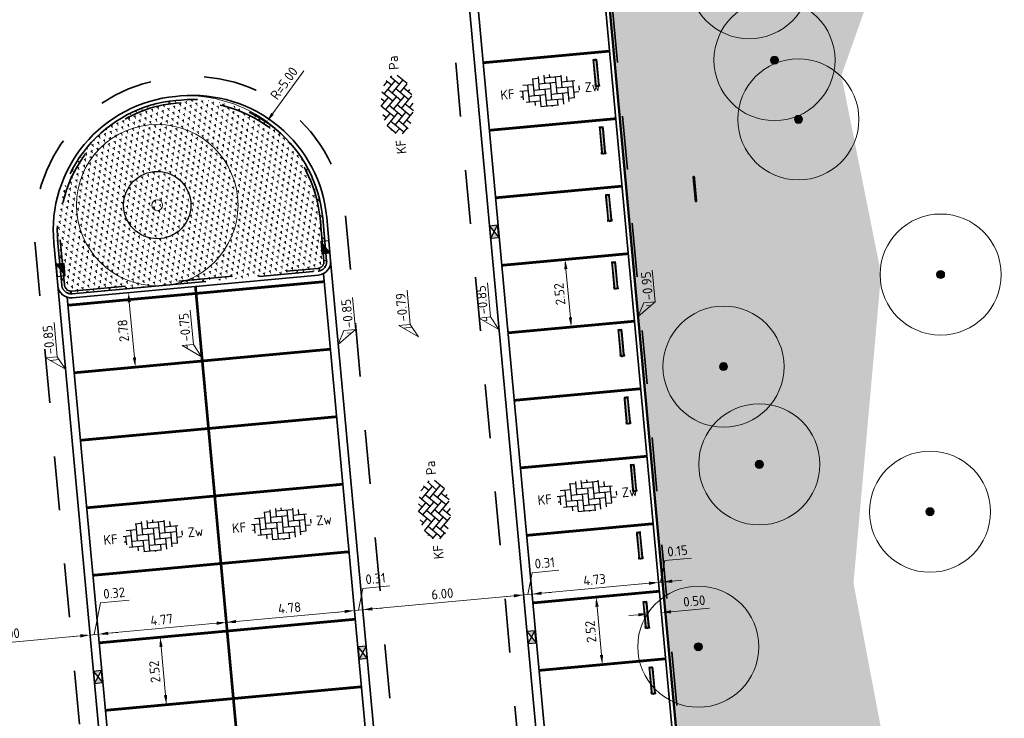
# Model space of a CAD drawing. Header units: metres. Extents: x 126075 to 126745, y 502461 to 502767.
# Tile 84 of 94: x 126671 to 126707, y 502651 to 502677. Entities that reach past the tile are written whole.
import ezdxf
from ezdxf.enums import TextEntityAlignment as Align

# ---------------------------------------------------------------- set-up
doc = ezdxf.new("R2010")
doc.units = ezdxf.units.M
doc.header["$PDSIZE"] = 1
for name, pattern in [('VH-TROTTOIRBAND-SO', [15, 5, -2, 2, -2, 2, -2]), ('VW-21-21_STREEP', [0.42, 0.21, -0.21]), ('ZZ-HIDDEN-SO', [4, 2, -2])]:
    doc.linetypes.add(name, pattern=pattern)
doc.layers.get('0').update_dxf_attribs({"linetype": 'CONTINUOUS'})
doc.layers.get('DEFPOINTS').update_dxf_attribs({"linetype": 'CONTINUOUS'})
for name, color, linetype, lineweight in [('B-WE-GR-BOOM-S', 90, 'CONTINUOUS', 18), ('B-XX-GR-BOOM-T25', 7, 'CONTINUOUS', 25), ('N-WE-GR-BEPLANTING-A-200', 92, 'CONTINUOUS', 18), ('N-WE-GR-GRAS-A-200', 62, 'CONTINUOUS', 18), ('N-WE-RI-HWA_KOLK-S-200', 154, 'CONTINUOUS', 25), ('N-WE-VH-GOOT_BSS_ACHTERKANT-G', 170, 'CONTINUOUS', 35), ('N-WE-VH-GOOT_BSS_VOORKANT-G', 170, 'CONTINUOUS', 35), ('N-WE-VH-KANTOPSLUITING_BETONRUG-G', 7, 'ZZ-HIDDEN-SO', 35), ('N-WE-VH-KANTOPSLUITING_OPSLUITBAND_150X250-GD', 150, 'CONTINUOUS', 50), ('N-WE-VH-KANTOPSLUITING_TROTTOIRBAND_130X150_250-G', 210, 'VH-TROTTOIRBAND-SO', 35), ('N-WE-VH-KANTOPSLUITING_VOORKANTBAND-G', 50, 'CONTINUOUS', 35), ('N-WE-VH-MATERIAALGRENS-G', 7, 'ZZ-HIDDEN-SO', 35), ('N-WE-VH-OPENVERHARDING_BETONSTRAATSTEEN_KEIFORMAAT_ELLEBOOGVERBAND-S-200', 252, 'CONTINUOUS', 25), ('N-WE-VH-OPENVERHARDING_BETONSTRAATSTEEN_KEIFORMAAT_KEPERVERBAND-S-200', 252, 'CONTINUOUS', 25), ('N-WE-VH-STOOTBAND-S', 7, 'CONTINUOUS', 25), ('N-WE-VW-MARKERING_PARKEERVAK-G', 7, 'VW-21-21_STREEP', 35), ('X-XX-AL-HOOGTELABEL-S-200', 7, 'CONTINUOUS', 18), ('X-XX-AL-M', 7, 'CONTINUOUS', 18), ('X-XX-AL-VERWIJZING-S-200', 7, 'CONTINUOUS', 18)]:
    doc.layers.add(name, color=color, linetype=linetype, lineweight=lineweight)
doc.layers.add('vrije wortelruimte', color=4, linetype='CONTINUOUS', plot=False)
doc.styles.add('NLCS-ISO', font='NLCS-ISO.ttf')
doc.styles.add('NLCS-ISO-M200-T18', font='NLCS-ISO.ttf', dxfattribs={"height": 0.36})
doc.styles.add('NLCS-ISO-M200-T25', font='NLCS-ISO.ttf', dxfattribs={"height": 0.5})
doc.dimstyles.new('NLCS-M200-T18-PIJL_L2_H1', dxfattribs={"dimscale": 0.2, "dimtxt": 2.5, "dimasz": 1.8, "dimexe": 2, "dimexo": 2, "dimgap": 0.7, "dimtad": 1, "dimzin": 0, "dimdsep": 46, "dimtxsty": 'NLCS-ISO-M200-T18', "dimcen": 0, "dimdle": 2, "dimclrd": 256, "dimclre": 256, "dimclrt": 10, "dimadec": 1, "dimazin": 0, "dimtfac": 1, "dimtdec": 3, "dimtofl": 0, "dimtmove": 0, "dimatfit": 3, "dimfxl": 2, "dimfxlon": 1, "dimtfillclr": 256, "dimtolj": 1, "dimtzin": 0, "dimlwd": -1, "dimlwe": -1, "dimarcsym": 0})
pattern_1 = [(0, (0, 0), (0, 6.985), [5.08, -1.905]), (90, (0, 0), (-6.985, 4e-16), [5.08, -1.905])]

# ---------------------------------------------------------------- blocks, each defined once
blk = doc.blocks.new('B-SGR-BOOM_3E')
blk.add_circle((0, 0), 3)
at = {"linetype": 'Continuous'}
blk.add_circle((0, 0), 0.2, dxfattribs=at)
at = {"layer": 'vrije wortelruimte'}
blk.add_circle((0, 0), 1.25, dxfattribs=at)
at = {"layer": 'B-XX-GR-BOOM-T25', "style": 'NLCS-ISO-M200-T25'}
blk.add_attdef('SOORT', text='', height=0.5, dxfattribs=at).set_placement((0, -1.338), align=Align.MIDDLE_CENTER)
blk = doc.blocks.new('SVH-BSS_KEIFORMAAT_ELLEBOOG-SO')
for p, q in [((-3.04, 2.49), (-1.87, 2.49)), ((-2.92, 2.49), (-2.92, -0.66)), ((-1.87, 2.81), (-1.87, 0.39)), ((-0.82, 2.94), (-0.82, 1.44)), ((-0.82, 2.49), (2.33, 2.49)), ((0.23, 2.97), (0.23, 2.49)), ((1.28, 2.49), (1.28, -0.66)), ((2.33, 2.7), (2.33, 0.39)), ((3.38, 2.35), (3.38, 1.44)), ((-5.48, 0.39), (-3.97, 0.39)), ((-5.02, 0.39), (-5.02, -1.24)), ((-4.84, 1.44), (-2.92, 1.44)), ((-3.97, 1.44), (-3.97, -1.71)), ((-2.92, 0.39), (0.23, 0.39)), ((-1.87, 1.44), (1.28, 1.44)), ((-0.82, 0.39), (-0.82, -2.76)), ((0.23, 1.44), (0.23, -1.71)), ((1.28, 0.39), (4.43, 0.39)), ((2.33, 1.44), (4.84, 1.44)), ((3.38, 0.39), (3.38, -2.35)), ((4.43, 1.44), (4.43, -1.71)), ((5.48, 0.39), (5.48, -0.39)), ((-5.39, -0.66), (-5.02, -0.66)), ((-4.52, -1.71), (-1.87, -1.71)), ((-3.97, -0.66), (-0.82, -0.66)), ((-2.92, -1.71), (-2.92, -2.53)), ((-1.87, -0.66), (-1.87, -2.8)), ((-0.82, -1.71), (2.33, -1.71)), ((0.23, -0.66), (3.38, -0.66)), ((1.28, -1.71), (1.28, -2.9)), ((2.33, -0.66), (2.33, -2.71)), ((3.38, -1.71), (4.52, -1.71)), ((4.43, -0.66), (5.39, -0.66)), ((-1.87, -2.76), (1.28, -2.76)), ((0.23, -2.76), (0.23, -2.97))]:
    blk.add_line(p, q)
at = {"style": 'NLCS-ISO'}
blk.add_attdef('FORMAAT', text='', height=1.8, dxfattribs=at).set_placement((-6.53, 0), align=Align.MIDDLE_RIGHT)
blk.add_attdef('KLEUR', text='', height=1.8, dxfattribs=at).set_placement((6.53, 0), align=Align.MIDDLE_LEFT)
at = {"style": 'NLCS-ISO', "flags": 1}
blk.add_attdef('FUNCTIE', text='', height=1.8, dxfattribs=at).set_placement((0, -3.98), align=Align.TOP_CENTER)
blk = doc.blocks.new('SVH-BSS_KEIFORMAAT_KEPER-SO')
for p, q in [((-5.2, 0.74), (-3.76, 2.18)), ((-3.7, 2.21), (-1.48, 0)), ((-2.62, 2.62), (-1.48, 1.48)), ((-2.23, 0.74), (0.01, 2.97)), ((-2.23, 2.23), (-1.61, 2.85)), ((-0.74, 2.23), (1.48, 0)), ((-0.01, 2.97), (1.48, 1.48)), ((0.74, 2.23), (1.39, 2.88)), ((0.74, 0.74), (2.62, 2.62)), ((2.23, 2.23), (4.45, 0)), ((3.76, 2.18), (4.45, 1.48)), ((3.76, 2.18), (4.45, 1.48)), ((-5.3, 0.84), (-4.45, 0)), ((-5.2, -0.74), (-2.97, 1.48)), ((-4.61, 1.64), (-4.45, 1.48)), ((-4.61, -1.64), (-2.97, 0)), ((-3.71, 0.74), (-1.48, -1.48)), ((-2.23, -0.74), (0, 1.48)), ((-2.23, -2.23), (0, 0)), ((-0.74, 0.74), (1.48, -1.48)), ((0.74, -0.74), (2.97, 1.48)), ((0.74, -2.23), (2.97, 0)), ((2.23, 0.74), (4.45, -1.48)), ((3.71, 0.74), (4.61, 1.64)), ((3.71, -0.74), (5.3, 0.84)), ((5.2, 0.74), (5.45, 0.49)), ((-5.45, -0.49), (-4.45, -1.48)), ((-3.71, -0.74), (-1.61, -2.85)), ((-3.7, -2.21), (-2.97, -1.48)), ((-1.39, -2.88), (0, -1.48)), ((-0.74, -0.74), (1.39, -2.88)), ((1.61, -2.85), (2.97, -1.48)), ((2.23, -0.74), (3.7, -2.21)), ((3.76, -2.18), (5.45, -0.49)), ((5.2, -0.74), (5.3, -0.84)), ((-0.74, -2.23), (0.01, -2.97)), ((-0.01, -2.97), (0, -2.97)), ((2.23, -2.23), (2.62, -2.62))]:
    blk.add_line(p, q)
at = {"style": 'NLCS-ISO'}
blk.add_attdef('FORMAAT', text='', height=1.8, dxfattribs=at).set_placement((-6.53, 0), align=Align.MIDDLE_RIGHT)
blk.add_attdef('KLEUR', text='', height=1.8, dxfattribs=at).set_placement((6.53, 0), align=Align.MIDDLE_LEFT)
at = {"style": 'NLCS-ISO', "flags": 1}
blk.add_attdef('FUNCTIE', text='', height=1.8, dxfattribs=at).set_placement((0, -3.98), align=Align.TOP_CENTER)
blk = doc.blocks.new('B-SGR-BOOM_2E GROOTTE')
h = blk.add_hatch(color=256)
edge = h.paths.add_edge_path()
edge.add_arc((-0.002, 0.003), 0.15, 0, 360)
for radius in [2.25, 0.15]:
    blk.add_circle((-0.002, 0.003), radius)
blk = doc.blocks.new('*D236')
at = {"layer": 'DEFPOINTS', "color": 0, "transparency": 16777216}
for p in [(126677.202, 502667.466), (126674.712, 502667.237), (126677.457, 502664.695)]:
    blk.add_point(p, dxfattribs=at)
at = {"layer": 'X-XX-AL-M', "transparency": 16777216}
for p, q in [((126675.111, 502667.273), (126674.314, 502667.2)), ((126674.935, 502664.824), (126674.745, 502666.878)), ((126675.366, 502664.503), (126674.569, 502664.429))]:
    blk.add_line(p, q, dxfattribs=at)
for points in [[(126674.686, 502666.873), (126674.805, 502666.884), (126674.712, 502667.237)], [(126674.875, 502664.819), (126674.994, 502664.83), (126674.968, 502664.466)]]:
    blk.add_solid(points, dxfattribs=at)
at = {"layer": 'X-XX-AL-M', "color": 10, "transparency": 16777216, "insert": (126674.521, 502665.822), "char_height": 0.36, "attachment_point": 5, "rotation": 95.2618, "style": 'NLCS-ISO-M200-T18'}
blk.add_mtext('\\A1;2.78', dxfattribs=at)
blk = doc.blocks.new('*D237')
at = {"layer": 'DEFPOINTS', "color": 0, "transparency": 16777216}
for p in [(126675.892, 502654.428), (126675.892, 502654.428), (126676.123, 502651.919)]:
    blk.add_point(p, dxfattribs=at)
at = {"layer": 'X-XX-AL-M', "transparency": 16777216}
for p, q in [((126675.892, 502654.428), (126675.493, 502654.392)), ((126676.09, 502652.277), (126675.925, 502654.07)), ((126676.123, 502651.919), (126675.724, 502651.882))]:
    blk.add_line(p, q, dxfattribs=at)
for points in [[(126675.865, 502654.064), (126675.985, 502654.075), (126675.892, 502654.428)], [(126676.03, 502652.272), (126676.15, 502652.283), (126676.123, 502651.919)]]:
    blk.add_solid(points, dxfattribs=at)
at = {"layer": 'X-XX-AL-M', "color": 10, "transparency": 16777216, "insert": (126675.689, 502653.144), "char_height": 0.36, "attachment_point": 5, "rotation": 95.2603, "style": 'NLCS-ISO-M200-T18'}
blk.add_mtext('\\A1;2.52', dxfattribs=at)
blk = doc.blocks.new('*D240')
at = {"layer": 'DEFPOINTS', "color": 0, "transparency": 16777216}
for p in [(126690.938, 502668.467), (126690.938, 502668.467), (126691.169, 502665.958)]:
    blk.add_point(p, dxfattribs=at)
at = {"layer": 'X-XX-AL-M', "transparency": 16777216}
for p, q in [((126690.938, 502668.467), (126690.54, 502668.43)), ((126691.136, 502666.316), (126690.971, 502668.108)), ((126691.169, 502665.958), (126690.771, 502665.921))]:
    blk.add_line(p, q, dxfattribs=at)
for points in [[(126690.911, 502668.103), (126691.031, 502668.114), (126690.938, 502668.467)], [(126691.076, 502666.311), (126691.196, 502666.322), (126691.169, 502665.958)]]:
    blk.add_solid(points, dxfattribs=at)
at = {"layer": 'X-XX-AL-M', "color": 10, "transparency": 16777216, "insert": (126690.735, 502667.183), "char_height": 0.36, "attachment_point": 5, "rotation": 95.2603, "style": 'NLCS-ISO-M200-T18'}
blk.add_mtext('\\A1;2.52', dxfattribs=at)
blk = doc.blocks.new('*D241')
at = {"layer": 'DEFPOINTS', "color": 0, "transparency": 16777216}
for p in [(126692.093, 502655.92), (126692.093, 502655.92), (126692.324, 502653.411)]:
    blk.add_point(p, dxfattribs=at)
at = {"layer": 'X-XX-AL-M', "transparency": 16777216}
for p, q in [((126692.093, 502655.92), (126691.695, 502655.883)), ((126692.291, 502653.769), (126692.126, 502655.562)), ((126692.324, 502653.411), (126691.926, 502653.374))]:
    blk.add_line(p, q, dxfattribs=at)
for points in [[(126692.066, 502655.556), (126692.186, 502655.567), (126692.093, 502655.92)], [(126692.232, 502653.764), (126692.351, 502653.775), (126692.324, 502653.411)]]:
    blk.add_solid(points, dxfattribs=at)
at = {"layer": 'X-XX-AL-M', "color": 10, "transparency": 16777216, "insert": (126691.89, 502654.636), "char_height": 0.36, "attachment_point": 5, "rotation": 95.2603, "style": 'NLCS-ISO-M200-T18'}
blk.add_mtext('\\A1;2.52', dxfattribs=at)
blk = doc.blocks.new('*D279')
at = {"layer": 'DEFPOINTS', "color": 0, "transparency": 16777216}
for p in [(126672.995, 502657.602), (126667.02, 502657.049), (126673.281, 502654.51)]:
    blk.add_point(p, dxfattribs=at)
at = {"layer": 'X-XX-AL-M', "transparency": 16777216}
for p, q in [((126673.244, 502654.908), (126673.318, 502654.112)), ((126667.269, 502654.356), (126667.342, 502653.559)), ((126667.664, 502653.991), (126672.923, 502654.477))]:
    blk.add_line(p, q, dxfattribs=at)
for points in [[(126672.917, 502654.537), (126672.928, 502654.417), (126673.281, 502654.51)], [(126667.658, 502654.05), (126667.67, 502653.931), (126667.306, 502653.957)]]:
    blk.add_solid(points, dxfattribs=at)
at = {"layer": 'X-XX-AL-M', "color": 10, "transparency": 16777216, "insert": (126670.264, 502654.552), "char_height": 0.36, "attachment_point": 5, "rotation": 5.2842, "style": 'NLCS-ISO-M200-T18'}
blk.add_mtext('\\A1;6.00', dxfattribs=at)
blk = doc.blocks.new('*D281')
at = {"layer": 'DEFPOINTS', "color": 0, "transparency": 16777216}
for p in [(126672.995, 502657.602), (126673.6, 502654.54), (126673.619, 502654.327)]:
    blk.add_point(p, dxfattribs=at)
at = {"layer": 'X-XX-AL-M', "transparency": 16777216}
for p, q in [((126673.44, 502654.525), (126673.678, 502655.702)), ((126673.678, 502655.702), (126674.745, 502655.8)), ((126673.244, 502654.908), (126673.318, 502654.112)), ((126673.6, 502654.54), (126673.563, 502654.938)), ((126673.958, 502654.573), (126674.317, 502654.606)), ((126672.923, 502654.477), (126672.564, 502654.444)), ((126673.281, 502654.51), (126673.6, 502654.54))]:
    blk.add_line(p, q, dxfattribs=at)
for points in [[(126673.953, 502654.633), (126673.964, 502654.513), (126673.6, 502654.54)], [(126672.917, 502654.537), (126672.928, 502654.417), (126673.281, 502654.51)]]:
    blk.add_solid(points, dxfattribs=at)
at = {"layer": 'X-XX-AL-M', "color": 10, "transparency": 16777216, "insert": (126674.182, 502656.07), "char_height": 0.36, "attachment_point": 5, "rotation": 5.2842, "style": 'NLCS-ISO-M200-T18'}
blk.add_mtext('\\A1;0.32', dxfattribs=at)
blk = doc.blocks.new('*D282')
at = {"layer": 'DEFPOINTS', "color": 0, "transparency": 16777216}
for p in [(126678.35, 502654.979), (126678.369, 502654.764), (126673.619, 502654.327)]:
    blk.add_point(p, dxfattribs=at)
at = {"layer": 'X-XX-AL-M', "transparency": 16777216}
for p, q in [((126678.35, 502654.979), (126678.313, 502655.377)), ((126673.6, 502654.54), (126673.563, 502654.938)), ((126673.958, 502654.573), (126677.991, 502654.946))]:
    blk.add_line(p, q, dxfattribs=at)
for points in [[(126677.986, 502655.006), (126677.997, 502654.886), (126678.35, 502654.979)], [(126673.953, 502654.633), (126673.964, 502654.513), (126673.6, 502654.54)]]:
    blk.add_solid(points, dxfattribs=at)
at = {"layer": 'X-XX-AL-M', "color": 10, "transparency": 16777216, "insert": (126675.945, 502655.078), "char_height": 0.36, "attachment_point": 5, "rotation": 5.2842, "style": 'NLCS-ISO-M200-T18'}
blk.add_mtext('\\A1;4.77', dxfattribs=at)
blk = doc.blocks.new('*D283')
at = {"layer": 'DEFPOINTS', "color": 0, "transparency": 16777216}
for p in [(126683.107, 502655.419), (126683.127, 502655.202), (126678.369, 502654.764)]:
    blk.add_point(p, dxfattribs=at)
at = {"layer": 'X-XX-AL-M', "transparency": 16777216}
for p, q in [((126683.107, 502655.419), (126683.07, 502655.817)), ((126678.35, 502654.979), (126678.313, 502655.377)), ((126678.708, 502655.012), (126682.748, 502655.386))]:
    blk.add_line(p, q, dxfattribs=at)
for points in [[(126682.743, 502655.445), (126682.754, 502655.326), (126683.107, 502655.419)], [(126678.702, 502655.072), (126678.714, 502654.952), (126678.35, 502654.979)]]:
    blk.add_solid(points, dxfattribs=at)
at = {"layer": 'X-XX-AL-M', "color": 10, "transparency": 16777216, "insert": (126680.699, 502655.518), "char_height": 0.36, "attachment_point": 5, "rotation": 5.2842, "style": 'NLCS-ISO-M200-T18'}
blk.add_mtext('\\A1;4.78', dxfattribs=at)
blk = doc.blocks.new('*D284')
at = {"layer": 'DEFPOINTS', "color": 0, "transparency": 16777216}
for p in [(126683.42, 502655.448), (126683.127, 502655.202), (126683.44, 502655.231)]:
    blk.add_point(p, dxfattribs=at)
at = {"layer": 'X-XX-AL-M', "transparency": 16777216}
for p, q in [((126683.264, 502655.433), (126683.427, 502656.242)), ((126683.427, 502656.242), (126684.423, 502656.334)), ((126683.107, 502655.419), (126683.07, 502655.817)), ((126683.42, 502655.448), (126683.384, 502655.846)), ((126682.748, 502655.386), (126682.39, 502655.353)), ((126683.107, 502655.419), (126683.42, 502655.448)), ((126683.779, 502655.481), (126684.137, 502655.514))]:
    blk.add_line(p, q, dxfattribs=at)
for points in [[(126682.743, 502655.445), (126682.754, 502655.326), (126683.107, 502655.419)], [(126683.773, 502655.541), (126683.784, 502655.421), (126683.42, 502655.448)]]:
    blk.add_solid(points, dxfattribs=at)
at = {"layer": 'X-XX-AL-M', "color": 10, "transparency": 16777216, "insert": (126683.895, 502656.607), "char_height": 0.36, "attachment_point": 5, "rotation": 5.2842, "style": 'NLCS-ISO-M200-T18'}
blk.add_mtext('\\A1;0.31', dxfattribs=at)
blk = doc.blocks.new('*D285')
at = {"layer": 'DEFPOINTS', "color": 0, "transparency": 16777216}
for p in [(126689.395, 502656), (126689.415, 502655.781), (126683.44, 502655.231)]:
    blk.add_point(p, dxfattribs=at)
at = {"layer": 'X-XX-AL-M', "transparency": 16777216}
for p, q in [((126689.395, 502656), (126689.358, 502656.399)), ((126683.42, 502655.448), (126683.384, 502655.846)), ((126683.779, 502655.481), (126689.036, 502655.967))]:
    blk.add_line(p, q, dxfattribs=at)
for points in [[(126689.031, 502656.027), (126689.042, 502655.908), (126689.395, 502656)], [(126683.773, 502655.541), (126683.784, 502655.421), (126683.42, 502655.448)]]:
    blk.add_solid(points, dxfattribs=at)
at = {"layer": 'X-XX-AL-M', "color": 10, "transparency": 16777216, "insert": (126686.378, 502656.043), "char_height": 0.36, "attachment_point": 5, "rotation": 5.2842, "style": 'NLCS-ISO-M200-T18'}
blk.add_mtext('\\A1;6.00', dxfattribs=at)
blk = doc.blocks.new('*D286')
at = {"layer": 'DEFPOINTS', "color": 0, "transparency": 16777216}
for p in [(126689.415, 502655.781), (126689.709, 502656.03), (126689.729, 502655.81)]:
    blk.add_point(p, dxfattribs=at)
at = {"layer": 'X-XX-AL-M', "transparency": 16777216}
for p, q in [((126689.552, 502656.015), (126689.715, 502656.823)), ((126689.715, 502656.823), (126690.711, 502656.916)), ((126689.709, 502656.03), (126689.672, 502656.428)), ((126689.395, 502656), (126689.358, 502656.399)), ((126690.067, 502656.063), (126690.425, 502656.096)), ((126689.036, 502655.967), (126688.678, 502655.934)), ((126689.395, 502656), (126689.709, 502656.03))]:
    blk.add_line(p, q, dxfattribs=at)
for points in [[(126690.061, 502656.122), (126690.073, 502656.003), (126689.709, 502656.03)], [(126689.031, 502656.027), (126689.042, 502655.908), (126689.395, 502656)]]:
    blk.add_solid(points, dxfattribs=at)
at = {"layer": 'X-XX-AL-M', "color": 10, "transparency": 16777216, "insert": (126690.183, 502657.188), "char_height": 0.36, "attachment_point": 5, "rotation": 5.2842, "style": 'NLCS-ISO-M200-T18'}
blk.add_mtext('\\A1;0.31', dxfattribs=at)
blk = doc.blocks.new('*D304')
at = {"layer": 'DEFPOINTS', "color": 0, "transparency": 16777216}
for p in [(126694.41, 502656.504), (126694.414, 502656.465), (126689.729, 502655.81)]:
    blk.add_point(p, dxfattribs=at)
at = {"layer": 'X-XX-AL-M', "transparency": 16777216}
for p, q in [((126689.709, 502656.03), (126689.672, 502656.428)), ((126690.067, 502656.063), (126694.055, 502656.432)), ((126694.414, 502656.465), (126694.45, 502656.066))]:
    blk.add_line(p, q, dxfattribs=at)
for points in [[(126694.05, 502656.491), (126694.061, 502656.372), (126694.414, 502656.465)], [(126690.061, 502656.122), (126690.073, 502656.003), (126689.709, 502656.03)]]:
    blk.add_solid(points, dxfattribs=at)
at = {"layer": 'X-XX-AL-M', "color": 10, "transparency": 16777216, "insert": (126692.032, 502656.566), "char_height": 0.36, "attachment_point": 5, "rotation": 5.2842, "style": 'NLCS-ISO-M200-T18'}
blk.add_mtext('\\A1;4.73', dxfattribs=at)
blk = doc.blocks.new('*D305')
at = {"layer": 'DEFPOINTS', "color": 0, "transparency": 16777216}
for p in [(126694.41, 502656.504), (126694.563, 502656.478), (126694.569, 502656.412)]:
    blk.add_point(p, dxfattribs=at)
at = {"layer": 'X-XX-AL-M', "transparency": 16777216}
for p, q in [((126694.488, 502656.472), (126694.647, 502657.275)), ((126694.647, 502657.275), (126695.643, 502657.367)), ((126694.563, 502656.478), (126694.526, 502656.877)), ((126694.055, 502656.432), (126693.697, 502656.398)), ((126694.414, 502656.465), (126694.563, 502656.478)), ((126694.414, 502656.465), (126694.45, 502656.066)), ((126694.921, 502656.512), (126695.28, 502656.545))]:
    blk.add_line(p, q, dxfattribs=at)
for points in [[(126694.05, 502656.491), (126694.061, 502656.372), (126694.414, 502656.465)], [(126694.916, 502656.571), (126694.927, 502656.452), (126694.563, 502656.478)]]:
    blk.add_solid(points, dxfattribs=at)
at = {"layer": 'X-XX-AL-M', "color": 10, "transparency": 16777216, "insert": (126695.116, 502657.64), "char_height": 0.36, "attachment_point": 5, "rotation": 5.2842, "style": 'NLCS-ISO-M200-T18'}
blk.add_mtext('\\A1;0.15', dxfattribs=at)
blk = doc.blocks.new('*D337')
at = {"layer": 'DEFPOINTS', "color": 0, "transparency": 16777216}
for p in [(126679.856, 502673.593), (126676.917, 502669.549)]:
    blk.add_point(p, dxfattribs=at)
at = {"layer": 'X-XX-AL-M', "transparency": 16777216}
blk.add_line((126681.226, 502675.48), (126680.067, 502673.885), dxfattribs=at)
blk.add_arc((126676.917, 502669.549), 5, 49.4135, 90.6766, dxfattribs=at)
blk.add_solid([(126680.019, 502673.92), (126680.116, 502673.849), (126679.856, 502673.593)], dxfattribs=at)
at = {"layer": 'X-XX-AL-M', "color": 10, "transparency": 16777216, "insert": (126680.494, 502675.016), "char_height": 0.36, "attachment_point": 5, "rotation": 53.9972, "style": 'NLCS-ISO-M200-T18'}
blk.add_mtext('\\A1;R=5.00', dxfattribs=at)
blk = doc.blocks.new('SRI-KOLK_TROTTOIR-SO')
blk.add_hatch(color=256).paths.add_polyline_path([(1.125, 1.5), (-1.125, 1.5), (-1.125, 0)])
blk.add_line((-1.125, 0), (1.125, 1.5))
at = {"flags": 128}
blk.add_lwpolyline([(-1.125, 0), (1.125, 0), (1.125, 1.5), (-1.125, 1.5)], close=True, dxfattribs=at)
blk = doc.blocks.new('SRI-KOLK_STRAAT-SO')
h = blk.add_hatch(color=256)
h.dxf.hatch_style = 1
h.paths.add_polyline_path([(-1.125, 1.5), (-1.125, 0), (0, 0.75)])
h.paths.add_polyline_path([(1.125, 1.5), (0, 0.75), (1.125, 0)])
for p, q in [((-1.125, 0), (1.125, 1.5)), ((1.125, 0), (-1.125, 1.5))]:
    blk.add_line(p, q)
blk.add_lwpolyline([(-1.125, 0), (1.125, 0), (1.125, 1.5), (-1.125, 1.5)], close=True)
blk = doc.blocks.new('SAL-VERWIJZING_AANZICHT_BOVEN-SO')
h = blk.add_hatch(color=256)
h.dxf.hatch_style = 1
h.paths.add_polyline_path([(0, 10.25), (-3.12, 7.12), (-2.88, 6.88), (-0.18, 9.58), (-0.18, 0), (0.17, 0), (0.17, 9.58), (2.88, 6.88), (3.12, 7.12)])
at = {"lineweight": 50, "style": 'NLCS-ISO'}
blk.add_attdef('...', text='', height=5, dxfattribs=at).set_placement((-0.02, -0.9), align=Align.TOP_CENTER)
blk = doc.blocks.new('SZZ-HOOGTELABEL_04-SO')
h = blk.add_hatch()
h.set_pattern_fill('ANGLE', color=256)
h.set_pattern_definition(pattern_1)
h.paths.add_polyline_path([(2.46, -1.31), (0, 0), (2.46, -3.44)])
for p, q in [((0, 0), (2.46, -1.31)), ((2.46, -3.44), (0, 0)), ((2.46, -1.31), (2.46, -3.44)), ((8.4, -3.44), (2.46, -3.44))]:
    blk.add_line(p, q)
at = {"style": 'NLCS-ISO'}
blk.add_attdef('...', text='', height=1.8, dxfattribs=at).set_placement((5.55, -2.2), align=Align.MIDDLE)
blk = doc.blocks.new('SZZ-HOOGTELABEL_02-SO')
h = blk.add_hatch()
h.set_pattern_fill('ANGLE', color=256)
h.set_pattern_definition(pattern_1)
h.paths.add_polyline_path([(2.46, 3.44), (0, 0), (2.46, 1.31)])
for p, q in [((2.46, 3.44), (0, 0)), ((2.46, 1.31), (2.46, 3.44)), ((0, 0), (2.46, 1.31)), ((8.84, 1.31), (2.46, 1.31))]:
    blk.add_line(p, q)
at = {"style": 'NLCS-ISO'}
blk.add_attdef('...', text='', height=1.8, dxfattribs=at).set_placement((5.77, 2.62), align=Align.MIDDLE)
blk = doc.blocks.new('SVH-STOOTBAND_ROND_ROND_1000X150X150')
h = blk.add_hatch(color=254)
h.dxf.hatch_style = 2
edge = h.paths.add_edge_path()
edge.add_arc((0.075, 0.075), 0.055, 90, 270)
edge.add_line((0.075, 0.02), (0.925, 0.02))
edge.add_arc((0.925, 0.075), 0.055, 270, 450)
edge.add_line((0.925, 0.13), (0.075, 0.13))
blk.add_lwpolyline([(0.075, 0.15, 1), (0.075, 0), (0.925, 0, 1), (0.925, 0.15)], format="xyb", close=True)
at = {"flags": 128}
for points in [[(0.075, 0.15), (0, 0.15), (0, 0), (0.075, 0)], [(0.925, 0.15), (1, 0.15), (1, 0), (0.925, 0)]]:
    blk.add_lwpolyline(points, dxfattribs=at)
at = {"color": 254}
blk.add_lwpolyline([(0.075, 0.13, 1), (0.075, 0.02), (0.925, 0.02, 1), (0.925, 0.13)], format="xyb", close=True, dxfattribs=at)
blk = doc.blocks.new('*D459')
at = {"layer": 'DEFPOINTS', "color": 0, "transparency": 16777216}
for p in [(126693.979, 502655.759), (126694.476, 502655.805), (126694.519, 502655.342)]:
    blk.add_point(p, dxfattribs=at)
at = {"layer": 'X-XX-AL-M', "transparency": 16777216}
for p, q in [((126694.016, 502655.361), (126694.058, 502654.897)), ((126694.513, 502655.407), (126694.556, 502654.943)), ((126694.877, 502655.375), (126696.303, 502655.506)), ((126693.663, 502655.263), (126693.305, 502655.23))]:
    blk.add_line(p, q, dxfattribs=at)
for points in [[(126693.658, 502655.323), (126693.669, 502655.203), (126694.022, 502655.296)], [(126694.872, 502655.434), (126694.883, 502655.315), (126694.519, 502655.342)]]:
    blk.add_solid(points, dxfattribs=at)
at = {"layer": 'X-XX-AL-M', "color": 10, "transparency": 16777216, "insert": (126695.74, 502655.775), "char_height": 0.36, "attachment_point": 5, "rotation": 5.2603, "style": 'NLCS-ISO-M200-T18'}
blk.add_mtext('\\A1;0.50', dxfattribs=at)

msp = doc.modelspace()

# ---------------------------------------------------------------- hatches: boundary and pattern name
at = {"layer": 'N-WE-GR-BEPLANTING-A-200', "transparency": 33554559}
h = msp.add_hatch(dxfattribs=at)
h.set_pattern_fill('AGR-BEPLANTING_SOORT_01-SO', color=256, scale=0.2, pattern_type=2)
h.set_pattern_definition([(81.70981, (126552.67594, 502551.6626), (-0.18126085, 0.14310075), [0.0577352, -0.1732052]), (141.70981, (126552.67594, 502551.6626), (-0.2145593, -0.08542613), [0.0577352, -0.1732052]), (291.70981, (126552.67594, 502551.66261), (0.181260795, -0.14310082), [0.05, -0.35])])
h.paths.add_polyline_path([(126676.657, 502674.395), (126676.472, 502674.378, 0.408855), (126672.08, 502669.192), (126672.234, 502667.511, 0.414214), (126672.615, 502667.194), (126681.761, 502668.036, 0.414214), (126682.078, 502668.417), (126681.931, 502670.01, 0.414214)])
at = {"layer": 'N-WE-GR-GRAS-A-200', "transparency": 33554559}
h = msp.add_hatch(dxfattribs=at)
h.set_pattern_fill('AGR-GRAS_02-SO', color=256, scale=0.2, pattern_type=2)
h.set_pattern_definition([(21.5801, (126551.914, 502551.3593), (1.124204, 2.595413), [0.5, -1.5]), (21.5801, (126552.4955, 502552.8798), (1.124204, 2.595413), [0.5, -1.5]), (111.5801, (126551.8425, 502552.0838), (-2.595413, 1.124204), [0.5, -1.5]), (111.5801, (126552.329, 502553.029), (-2.595413, 1.124204), [0.5, -1.5]), (66.58014, (126551.771, 502552.8083), (-0.735605, 1.859808), [0.5, -2.328427]), (156.58014, (126552.9369, 502551.7639), (-1.859808, -0.735605), [0.5, -2.328427]), (48.1452, (126552.1583, 502552.1012), (1.859808, 0.7356045), [0.5, -3.972136]), (48.1452, (126552.6274, 502553.3621), (1.859808, 0.7356045), [0.5, -3.972136]), (85.0151, (126553.2159, 502551.87425), (-0.7356045, 1.859808), [0.5, -3.972136]), (85.0151, (126552.0479, 502552.3801), (-0.7356045, 1.859808), [0.5, -3.972136]), (85.0151, (126552.8828, 502552.17265), (-0.7356045, 1.859808), [0.5, -3.972136]), (138.1452, (126551.5094, 502552.3822), (-0.7356045, 1.859808), [0.5, -3.972136]), (175.0151, (126552.1756, 502551.7854), (-1.859808, -0.7356045), [0.5, -3.972136])])
edge = h.paths.add_edge_path()
edge.add_line((126698.897, 502625.192), (126703.261, 502647.971))
edge.add_line((126703.261, 502647.971), (126701.657, 502656.434))
edge.add_line((126701.657, 502656.434), (126702.683, 502667.934))
edge.add_line((126702.683, 502667.934), (126701.207, 502675.308))
edge.add_line((126701.207, 502675.308), (126704.943, 502685.836))
edge.add_line((126704.943, 502685.836), (126687.133, 502684.208))
edge.add_line((126687.133, 502684.208), (126687.406, 502681.238))
edge.add_line((126687.406, 502681.238), (126692.247, 502681.655))
edge.add_line((126692.247, 502681.655), (126697.174, 502628.136))
edge.add_line((126697.174, 502628.136), (126692.223, 502622.663))
edge.add_line((126692.223, 502622.663), (126681.062, 502621.369))
edge.add_line((126681.062, 502621.369), (126681.104, 502620.921))
edge.add_line((126681.104, 502620.921), (126682.524, 502605.491))
edge.add_line((126682.524, 502605.491), (126682.98, 502600.545))
edge.add_line((126682.98, 502600.545), (126683.021, 502600.097))
edge.add_line((126683.021, 502600.097), (126685.135, 502577.139))
edge.add_line((126685.135, 502577.139), (126684.686, 502577.097))
edge.add_line((126684.686, 502577.097), (126680.464, 502576.709))
edge.add_arc((126680.496, 502576.36), 0.35, 95.2603, 185.2603)
edge.add_line((126680.148, 502576.328), (126680.443, 502573.122))
edge.add_line((126680.443, 502573.122), (126680.643, 502570.954))
edge.add_arc((126671.669, 502545.383), 27.1, 58.1449, 70.6628, ccw=False)
edge.add_line((126685.972, 502568.401), (126688.115, 502577.354))
edge.add_line((126688.115, 502577.354), (126688.087, 502587.91))
edge.add_line((126688.087, 502587.91), (126689.399, 502597.335))
edge.add_line((126689.399, 502597.335), (126688.116, 502600.413))
edge.add_line((126688.116, 502600.413), (126689.656, 502606.119))
edge.add_line((126689.656, 502606.119), (126690.811, 502611.634))
edge.add_line((126690.811, 502611.634), (126698.897, 502625.192))

# ---------------------------------------------------------------- linework, layer by layer
at = {"layer": 'N-WE-VH-GOOT_BSS_ACHTERKANT-G'}
for points in [[(126692.306, 502627.839), (126687.406, 502681.059)], [(126684.552, 502639.743), (126681.956, 502667.939)], [(126672.441, 502667.063), (126675.049, 502638.868)]]:
    msp.add_lwpolyline(points, dxfattribs=at)
at = {"layer": 'N-WE-VH-GOOT_BSS_VOORKANT-G'}
for points in [[(126691.992, 502627.81), (126687.093, 502681.03)], [(126684.908, 502639.309), (126682.227, 502668.431)], [(126674.778, 502638.376), (126672.085, 502667.497)]]:
    msp.add_lwpolyline(points, dxfattribs=at)
at = {"layer": 'N-WE-VH-KANTOPSLUITING_BETONRUG-G'}
msp.add_lwpolyline([(126687.399, 502681.309), (126692.337, 502681.764), (126697.283, 502628.046), (126679.895, 502626.445), (126679.404, 502626.4, 0.414214), (126676.014, 502622.322), (126676.111, 502621.264, 0.414214), (126676.383, 502621.038), (126681.153, 502621.478), (126682.633, 502605.401), (126677.863, 502604.961, 0.414214), (126677.637, 502604.689), (126678.028, 502600.44, 0.414214), (126678.3, 502600.214), (126683.07, 502600.653), (126685.243, 502577.048), (126680.474, 502576.609, 0.414214), (126680.247, 502576.337), (126680.543, 502573.131), (126680.736, 502571.027, -0.054589), (126686.071, 502568.457)], format="xyb", dxfattribs=at)
msp.add_lwpolyline([(126672.179, 502669.201), (126672.334, 502667.52, 0.414214), (126672.606, 502667.294), (126681.752, 502668.136, 0.414214), (126681.978, 502668.408), (126681.832, 502670.001, 0.414214), (126676.666, 502674.296), (126676.481, 502674.279, 0.408799)], format="xyb", close=True, dxfattribs=at)
at = {"layer": 'N-WE-VH-KANTOPSLUITING_OPSLUITBAND_150X250-GD'}
msp.add_lwpolyline([(126687.409, 502681.21), (126692.247, 502681.655), (126697.174, 502628.136), (126692.006, 502627.661)], dxfattribs=at)
at = {"layer": 'N-WE-VH-KANTOPSLUITING_TROTTOIRBAND_130X150_250-G'}
msp.add_lwpolyline([(126672.08, 502669.192), (126672.234, 502667.511, 0.414214), (126672.615, 502667.194), (126681.761, 502668.036, 0.414214), (126682.078, 502668.417), (126681.931, 502670.01, 0.414214), (126676.657, 502674.395), (126676.472, 502674.378, 0.414336), (126672.087, 502669.102)], format="xyb", dxfattribs=at)
at = {"layer": 'N-WE-VH-KANTOPSLUITING_VOORKANTBAND-G'}
msp.add_lwpolyline([(126669.637, 502702.093), (126668.89, 502702.024), (126668.904, 502701.875, 0.414214), (126669.231, 502701.604), (126673.652, 502702.013, -0.414214), (126673.978, 502701.742), (126675.364, 502686.761, -0.414214), (126675.092, 502686.434), (126670.871, 502686.044, 0.414547), (126670.419, 502685.499), (126670.51, 502684.522, 0.414091), (126675.947, 502680.004), (126692.111, 502681.492), (126697.011, 502628.272), (126691.992, 502627.81)], format="xyb", dxfattribs=at)
msp.add_lwpolyline([(126682.081, 502670.024), (126682.227, 502668.431, -0.414214), (126681.775, 502667.887), (126672.629, 502667.045, -0.414091), (126672.085, 502667.497), (126671.938, 502669.088, -0.414336), (126676.458, 502674.527), (126676.643, 502674.545, -0.414214)], format="xyb", close=True, dxfattribs=at)
at = {"layer": 'N-WE-VH-MATERIAALGRENS-G', "flags": 128}
for points in [[(126680.803, 502627.483), (126691.231, 502628.443), (126686.46, 502680.269), (126676.012, 502679.307, -0.414091), (126669.813, 502684.458), (126666.419, 502721.16), (126593.935, 502714.526)], [(126680.428, 502631.565), (126681.594, 502631.673, 0.414214), (126685.844, 502636.784), (126682.778, 502670.088, 0.424005), (126676.381, 502675.223, 0.413689), (126671.241, 502669.024), (126674.229, 502636.717)]]:
    msp.add_lwpolyline(points, format="xyb", dxfattribs=at)
at = {"layer": 'N-WE-VW-MARKERING_PARKEERVAK-G', "ltscale": 5, "const_width": 0.1}
for points in [[(126692.598, 502676.212), (126687.892, 502675.779)], [(126692.829, 502673.702), (126688.123, 502673.269)], [(126693.06, 502671.193), (126688.354, 502670.76)], [(126693.291, 502668.684), (126688.586, 502668.25)], [(126672.469, 502666.767), (126681.983, 502667.643)], [(126679.791, 502639.34), (126677.202, 502667.466)], [(126693.522, 502666.174), (126688.817, 502665.741)], [(126672.701, 502664.257), (126682.214, 502665.133)], [(126693.753, 502663.665), (126689.048, 502663.232)], [(126672.933, 502661.748), (126682.446, 502662.624)], [(126693.984, 502661.155), (126689.279, 502660.722)], [(126673.165, 502659.239), (126682.677, 502660.114)], [(126694.215, 502658.646), (126689.51, 502658.213)], [(126673.397, 502656.729), (126682.908, 502657.605)], [(126694.446, 502656.137), (126689.741, 502655.703)], [(126673.629, 502654.22), (126683.139, 502655.096)], [(126694.677, 502653.627), (126689.972, 502653.194)], [(126673.861, 502651.711), (126683.37, 502652.586)]]:
    msp.add_lwpolyline(points, dxfattribs=at)

# ---------------------------------------------------------------- block references
at = {"layer": 'B-WE-GR-BOOM-S'}
for name, p, rotation in [('B-SGR-BOOM_2E GROOTTE', (126697.788, 502678.919), 3.05185605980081), ('B-SGR-BOOM_2E GROOTTE', (126698.724, 502675.875), 3.05185605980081), ('B-SGR-BOOM_2E GROOTTE', (126699.613, 502673.672), 3.05185605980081), ('B-SGR-BOOM_3E', (126675.784, 502670.489), 5.229815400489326), ('B-SGR-BOOM_2E GROOTTE', (126704.897, 502667.905), 3.05185605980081), ('B-SGR-BOOM_2E GROOTTE', (126696.83, 502664.483), 3.05185605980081), ('B-SGR-BOOM_2E GROOTTE', (126698.159, 502660.85), 3.05185605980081), ('B-SGR-BOOM_2E GROOTTE', (126704.502, 502659.09), 3.05185605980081), ('B-SGR-BOOM_2E GROOTTE', (126695.892, 502654.071), 3.05185605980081)]:
    msp.add_blockref(name, p, dxfattribs=dict(at, rotation=rotation))
at = {"layer": 'N-WE-RI-HWA_KOLK-S-200', "xscale": 0.2, "yscale": 0.2, "zscale": 0.2}
for name, p, rotation in [('SRI-KOLK_STRAAT-SO', (126688.155, 502669.486), 275.2602562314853), ('SRI-KOLK_TROTTOIR-SO', (126682.181, 502668.935), 95.26025623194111), ('SRI-KOLK_TROTTOIR-SO', (126672.046, 502668.065), 275.2602562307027), ('SRI-KOLK_STRAAT-SO', (126689.543, 502654.42), 275.2602562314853), ('SRI-KOLK_STRAAT-SO', (126683.568, 502653.87), 95.26025623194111), ('SRI-KOLK_STRAAT-SO', (126673.432, 502652.936), 275.2602562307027)]:
    msp.add_blockref(name, p, dxfattribs=dict(at, rotation=rotation))
at = {"layer": 'N-WE-VH-OPENVERHARDING_BETONSTRAATSTEEN_KEIFORMAAT_ELLEBOOGVERBAND-S-200', "xscale": 0.2, "yscale": 0.2, "zscale": 0.2, "rotation": 5.22981540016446}
for p in [(126690.361, 502674.742), (126691.747, 502659.685), (126680.389, 502658.64), (126675.612, 502658.2)]:
    msp.add_blockref('SVH-BSS_KEIFORMAAT_ELLEBOOG-SO', p, dxfattribs=at).add_auto_attribs({'FORMAAT': 'KF', 'KLEUR': 'Zw'})
at = {"layer": 'N-WE-VH-OPENVERHARDING_BETONSTRAATSTEEN_KEIFORMAAT_KEPERVERBAND-S-200', "xscale": 0.2, "yscale": 0.2, "zscale": 0.2, "rotation": 95.2298154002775}
for p in [(126684.701, 502674.216), (126686.087, 502659.159)]:
    msp.add_blockref('SVH-BSS_KEIFORMAAT_KEPER-SO', p, dxfattribs=at).add_auto_attribs({'FORMAAT': 'KF', 'KLEUR': 'Pa'})
at = {"layer": 'N-WE-VH-STOOTBAND-S', "rotation": 275.3490975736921}
for p in [(126691.974, 502675.891), (126692.205, 502673.381), (126692.438, 502670.872), (126692.667, 502668.362), (126692.9, 502665.853), (126693.129, 502663.344), (126693.362, 502660.834), (126693.591, 502658.325), (126693.829, 502655.745), (126694.053, 502653.306)]:
    msp.add_blockref('SVH-STOOTBAND_ROND_ROND_1000X150X150', p, dxfattribs=at)
at = {"layer": 'X-XX-AL-HOOGTELABEL-S-200', "xscale": 0.2, "yscale": 0.2, "zscale": 0.2}
for name, p, rotation, values in [('SZZ-HOOGTELABEL_04-SO', (126693.646, 502666.34), 95.22998129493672, {'...': '-0.95'}), ('SZZ-HOOGTELABEL_02-SO', (126688.478, 502665.864), 95.22998129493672, {'...': '-0.85'}), ('SZZ-HOOGTELABEL_04-SO', (126682.504, 502665.314), 95.2299812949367, {'...': '-0.85'}), ('SZZ-HOOGTELABEL_02-SO', (126685.491, 502665.589), 95.22998129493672, {'...': '-0.79'}), ('SZZ-HOOGTELABEL_02-SO', (126677.433, 502664.847), 95.22998129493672, {'...': '-0.75'}), ('SZZ-HOOGTELABEL_02-SO', (126672.373, 502664.386), 95.22998129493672, {'...': '-0.85'})]:
    msp.add_blockref(name, p, dxfattribs=dict(at, rotation=rotation)).add_auto_attribs(values)
at = {"layer": 'X-XX-AL-VERWIJZING-S-200', "xscale": 0.2, "yscale": 0.2, "zscale": 0.2, "rotation": 5.229981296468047}
msp.add_blockref('SAL-VERWIJZING_AANZICHT_BOVEN-SO', (126695.704, 502671.764), dxfattribs=at).add_auto_attribs({'...': 'I'})

# ---------------------------------------------------------------- dimensions: what is measured, and where the dimension line sits
at = {"layer": 'X-XX-AL-M'}
dim = msp.add_radius_dim(center=(126676.917, 502669.549), mpoint=(126679.856, 502673.593), dimstyle='NLCS-M200-T18-PIJL_L2_H1', override={"dimpost": 'R=<>'}, dxfattribs=at)
dim.commit()
dim.dimension.update_dxf_attribs({"geometry": '*D337', "text_midpoint": (126680.494, 502675.016)})
for p1, p2, distance, picture, middle in [((126691.169, 502665.958), (126690.938, 502668.467), 0, '*D240', (126690.735, 502667.183)), ((126677.457, 502664.695), (126677.202, 502667.466), 2.5, '*D236', (126674.521, 502665.822)), ((126667.02, 502657.049), (126672.995, 502657.602), -3.105, '*D279', (126670.264, 502654.552)), ((126693.979, 502655.759), (126694.476, 502655.805), -0.466, '*D459', (126695.74, 502655.775)), ((126692.324, 502653.411), (126692.093, 502655.92), 0, '*D241', (126691.89, 502654.636)), ((126676.123, 502651.919), (126675.892, 502654.428), 0, '*D237', (126675.689, 502653.144))]:
    dim = msp.add_aligned_dim(p1=p1, p2=p2, distance=distance, dimstyle='NLCS-M200-T18-PIJL_L2_H1', dxfattribs=at)
    dim.commit()
    dim.dimension.update_dxf_attribs({"geometry": picture, "text_midpoint": middle})
dim = msp.add_linear_dim(base=(126694.563, 502656.478), p1=(126694.41, 502656.504), p2=(126694.569, 502656.412), angle=185.2842, dimstyle='NLCS-M200-T18-PIJL_L2_H1', override={"dimtmove": 1}, dxfattribs=at)
dim.commit()
dim.dimension.update_dxf_attribs({"geometry": '*D305', "text_midpoint": (126694.787, 502657.288), "dimtype": 160})
for base, p1, p2, angle, picture, middle in [((126673.6, 502654.54), (126672.995, 502657.602), (126673.619, 502654.327), 185.2842, '*D281', (126673.788, 502656.033)), ((126689.708535, 502656.029504), (126689.415193, 502655.780799), (126689.728866, 502655.809678), 185.284206, '*D286', (126689.824875, 502657.155002)), ((126683.42, 502655.448), (126683.127, 502655.202), (126683.44, 502655.231), 185.2842, '*D284', (126683.537, 502656.573)), ((126694.414, 502656.465), (126689.729, 502655.81), (126694.41, 502656.504), 185.2842, '*D304', (126692.032, 502656.566)), ((126689.395, 502656), (126683.44, 502655.231), (126689.415, 502655.781), 185.2842, '*D285', (126686.378, 502656.043)), ((126683.107, 502655.419), (126678.369, 502654.764), (126683.127, 502655.202), 185.2842, '*D283', (126680.699, 502655.518)), ((126678.35, 502654.979), (126673.619, 502654.327), (126678.369, 502654.764), 185.2842, '*D282', (126675.945, 502655.078))]:
    dim = msp.add_linear_dim(base=base, p1=p1, p2=p2, angle=angle, dimstyle='NLCS-M200-T18-PIJL_L2_H1', override={"dimtmove": 1}, dxfattribs=at)
    dim.commit()
    dim.dimension.update_dxf_attribs({"geometry": picture, "text_midpoint": middle})

doc.saveas('drawing.dxf')
